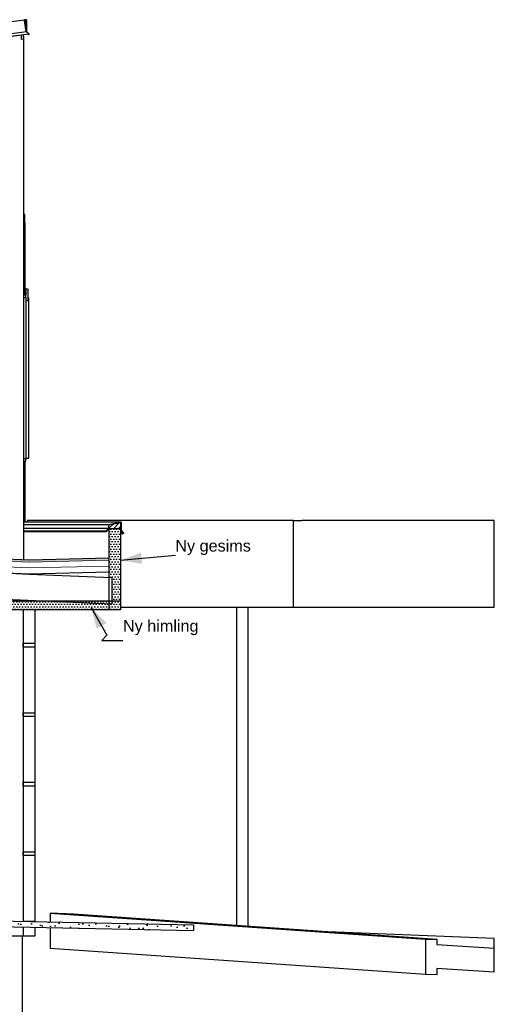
# Model space of a CAD drawing. Header units: millimetres. Extents: x -82116 to -57126, y -2070 to 13065.
# Tile 74 of 74: x -61224 to -57126, y 3062 to 11565. Entities that reach past the tile are written whole.
import ezdxf

# ---------------------------------------------------------------- set-up
doc = ezdxf.new("R2010")
doc.units = ezdxf.units.MM
doc.header["$LTSCALE"] = 0.5
doc.header["$MEASUREMENT"] = 0
doc.linetypes.add('PLINE', pattern=[0])
for name, color, linetype in [('216- Direkte fundamentering', 7, 'Continuous'), ('222- Søyler (Nye konstruksjoner)', 7, 'Continuous'), ('232- Ikke-bærende yttervegger', 7, 'Continuous'), ('235- Utvendig kledning og overflate(Nye konstruksjoner)', 7, 'Continuous'), ('244- Vinduer_ dører_ foldevegger(Nye konstruksjoner)', 7, 'Continuous'), ('252- Gulv på grunn_ bunnplate', 7, 'Continuous'), ('252- Gulv på grunn_ bunnplate (Skravur)', 7, 'Continuous'), ('256- Faste himlinger og overflatebehandling (Skravur)(Nye konstruksjoner)', 7, 'Continuous'), ('256- Faste himlinger og overflatebehandling(Nye konstruksjoner)', 7, 'Continuous'), ('261- Primærkonstruksjon (tak)', 7, 'Continuous'), ('262- Taktekking (Skravur)(Nye konstruksjoner)', 7, 'Continuous'), ('265- Gesimser_ takrenner og nedløp (Skravur)(Nye konstruksjoner)', 7, 'Continuous'), ('265- Gesimser_ takrenner og nedløp(Nye konstruksjoner)', 7, 'Continuous'), ('286- Baldakiner og skjermtak(Nye konstruksjoner)', 7, 'Continuous'), ('722- Trapper og ramper i terreng(Nye konstruksjoner)', 7, 'Continuous'), ('832- Tekst bygning(Nye konstruksjoner)', 7, 'Continuous')]:
    doc.layers.add(name, color=color, linetype=linetype)
doc.layers.add('262- Taktekking(Nye konstruksjoner)', color=7, linetype='Continuous', lineweight=0)
doc.styles.add('GENERATED_STYLE_3', font='arial.ttf')
doc.dimstyles.new('GENERATED_STYLE__2', dxfattribs={"dimtxt": 0.18, "dimasz": 182.4, "dimexe": 0.18, "dimexo": 0.0625, "dimgap": 0, "dimtad": 0, "dimtih": 1, "dimtoh": 1, "dimdec": 4, "dimzin": 0, "dimdsep": 46, "dimcen": 0.09, "dimadec": 0, "dimazin": 0, "dimtfac": 1, "dimtdec": 4, "dimtmove": 0, "dimatfit": 3, "dimldrblk": 'ARROWHEAD_5', "dimfxl": 1, "dimtolj": 1, "dimtzin": 0, "dimarcsym": 0})
pattern_1 = [(0, (0, 0), (0, 43.30127), [0, -25]), (0, (12.5, 21.65), (0, 43.30127), [0, -25])]
pattern_2 = [(45, (0, 0), (-79.54951, 79.54951), []), (45, (-26.52, 26.52), (-79.54951, 79.54951), [])]

# ---------------------------------------------------------------- blocks, each defined once
blk = doc.blocks.new('ARROWHEAD_5')
at = {"linetype": 'Continuous'}
blk.add_hatch(color=256, dxfattribs=at).paths.add_polyline_path([(-1, 0.2679), (0, 0), (-1, -0.2679)])
blk.add_line((0, 0), (-1, 0), dxfattribs=at)

msp = doc.modelspace()

# ---------------------------------------------------------------- hatches: boundary and pattern name
at = {"layer": '252- Gulv på grunn_ bunnplate (Skravur)', "linetype": 'Continuous'}
h = msp.add_hatch(dxfattribs=at)
h.set_pattern_fill('Naturstein', color=256, style=0, pattern_type=2)
h.set_pattern_definition([(45, (0, 175), (-55.68466, 55.68466), [0, -52.5, 0, -78.75]), (110, (175, 175), (74.00079, 26.93409), [0, -38.5, 0, -66.5])])
h.paths.add_polyline_path([(-59723.2, 3750), (-63243.2, 3820), (-63243.2, 3770), (-59723.2, 3700)])
at = {"layer": '256- Faste himlinger og overflatebehandling (Skravur)(Nye konstruksjoner)', "linetype": 'Continuous'}
h = msp.add_hatch(dxfattribs=at)
h.set_pattern_fill('Prikker_tett', color=256, style=0, pattern_type=2)
h.set_pattern_definition(pattern_1)
h.paths.add_polyline_path([(-61378.2, 6545), (-61378.2, 6470), (-60353.2, 6470), (-60353.2, 6545)])
at = {"layer": '262- Taktekking (Skravur)(Nye konstruksjoner)', "linetype": 'Continuous'}
for points in [[(-64143.2, 7031.5), (-64143.2, 7029.5), (-61143.2, 6898.5), (-61143.2, 6900.5)], [(-60453.2, 6917.7), (-61143.2, 6900.4), (-61143.2, 6898.4), (-60453.2, 6915.7)]]:
    msp.add_hatch(color=256, dxfattribs=at).paths.add_polyline_path(points)
h = msp.add_hatch(dxfattribs=at)
h.set_pattern_fill('Prikker_tett', color=256, style=0, pattern_type=2)
h.set_pattern_definition(pattern_1)
h.paths.add_polyline_path([(-64143.2, 6909.4), (-61143.2, 6778.4), (-61143.2, 6780.4), (-64143.2, 6911.4)])
h = msp.add_hatch(dxfattribs=at)
h.set_pattern_fill('Prikker_tett', color=256, style=0, pattern_type=2)
h.set_pattern_definition(pattern_1)
h.paths.add_polyline_path([(-61143.2, 6778.4), (-60455.4, 6795.6), (-60455.4, 6797.6), (-61143.2, 6780.4)])
at = {"layer": '262- Taktekking(Nye konstruksjoner)', "linetype": 'Continuous'}
for points in [[(-64143.2, 7029.5), (-64143.2, 7011.5), (-61143.2, 6880.5), (-61143.2, 6898.5)], [(-60453.2, 6915.7), (-61143.2, 6898.4), (-61143.2, 6880.4), (-60453.5, 6897.7)]]:
    msp.add_hatch(color=256, dxfattribs=at).paths.add_polyline_path(points)
at = {"layer": '265- Gesimser_ takrenner og nedløp (Skravur)(Nye konstruksjoner)', "linetype": 'Continuous'}
h = msp.add_hatch(dxfattribs=at)
h.set_pattern_fill('Skrålinjer_4', color=256, style=0, pattern_type=2)
h.set_pattern_definition(pattern_2)
h.paths.add_polyline_path([(-60478.5, 7148.4), (-60477.8, 7146.7), (-60476, 7145.9), (-60474.3, 7146.7), (-60475.7, 7148.1), (-60476.4, 7148.8), (-60477.8, 7150.2)])
h = msp.add_hatch(dxfattribs=at)
h.set_pattern_fill('Skrålinjer_4', color=256, style=0, pattern_type=2)
h.set_pattern_definition(pattern_2)
h.paths.add_polyline_path([(-60477.8, 7150.2), (-60476.4, 7148.8), (-60455.2, 7170), (-60457.2, 7170.8)])
h = msp.add_hatch(dxfattribs=at)
h.set_pattern_fill('Skrålinjer_4', color=256, style=0, pattern_type=2)
h.set_pattern_definition(pattern_2)
h.paths.add_polyline_path([(-60475.7, 7148.1), (-60474.3, 7146.7), (-60463.6, 7157.3), (-60465.1, 7158.7)])
h = msp.add_hatch(dxfattribs=at)
h.set_pattern_fill('Skrålinjer_4', color=256, style=0, pattern_type=2)
h.set_pattern_definition(pattern_2)
h.paths.add_polyline_path([(-60349.2, 7224.9), (-60457.2, 7203.3), (-60455.2, 7201.6), (-60351.2, 7222.4)])
h = msp.add_hatch(dxfattribs=at)
h.set_pattern_fill('Skrålinjer_4', color=256, style=0, pattern_type=2)
h.set_pattern_definition(pattern_2)
h.paths.add_polyline_path([(-60455.2, 7201.6), (-60457.2, 7203.3), (-60457.2, 7170.8), (-60455.2, 7170)])
for points in [[(-60351.2, 7222.4), (-60455.2, 7201.6), (-60453.2, 7200), (-60353.2, 7220)], [(-60455.2, 7201.6), (-60455.2, 7170), (-60453.2, 7170), (-60453.2, 7200)], [(-60353.2, 7170), (-60353.2, 7152), (-60351.2, 7152), (-60351.2, 7222.4), (-60353.2, 7220)]]:
    msp.add_hatch(color=256, dxfattribs=at).paths.add_polyline_path(points)
h = msp.add_hatch(dxfattribs=at)
h.set_pattern_fill('Skrålinjer_1', color=256, style=0, pattern_type=2)
h.set_pattern_definition([(45, (0, 0), (-21.213203, 21.213203), [])])
h.paths.add_polyline_path([(-60453.2, 7170), (-60353.2, 7170), (-60353.2, 7220), (-60453.2, 7200)])
h = msp.add_hatch(dxfattribs=at)
h.set_pattern_fill('Prikker_tett', color=256, style=0, pattern_type=2)
h.set_pattern_definition(pattern_1)
h.paths.add_polyline_path([(-60453.2, 7170), (-60453.2, 6748.3), (-60428.2, 6747.2), (-60428.2, 6545), (-60353.2, 6545), (-60353.2, 7170)])
h = msp.add_hatch(dxfattribs=at)
h.set_pattern_fill('Skrålinjer_4', color=256, style=0, pattern_type=2)
h.set_pattern_definition(pattern_2)
h.paths.add_polyline_path([(-60349.2, 7224.9), (-60351.2, 7222.4), (-60351.2, 7152), (-60349.2, 7152.8)])
h = msp.add_hatch(dxfattribs=at)
h.set_pattern_fill('Skrålinjer_4', color=256, style=0, pattern_type=2)
h.set_pattern_definition(pattern_2)
h.paths.add_polyline_path([(-60349.2, 7152.8), (-60351.2, 7152), (-60329.9, 7130.8), (-60328.5, 7132.2)])
h = msp.add_hatch(dxfattribs=at)
h.set_pattern_fill('Skrålinjer_4', color=256, style=0, pattern_type=2)
h.set_pattern_definition(pattern_2)
h.paths.add_polyline_path([(-60341.3, 7140.7), (-60342.7, 7139.3), (-60332.1, 7128.7), (-60330.7, 7130.1)])
h = msp.add_hatch(dxfattribs=at)
h.set_pattern_fill('Skrålinjer_4', color=256, style=0, pattern_type=2)
h.set_pattern_definition(pattern_2)
h.paths.add_polyline_path([(-60332.1, 7128.7), (-60330.3, 7127.9), (-60328.5, 7128.7), (-60327.8, 7130.4), (-60328.5, 7132.2), (-60329.9, 7130.8), (-60330.7, 7130.1)])

# ---------------------------------------------------------------- linework, layer by layer
at = {"layer": '216- Direkte fundamentering', "linetype": 'PLINE'}
msp.add_line((-61203.2, 3650), (-61203.2, 2350), dxfattribs=at)
at = {"layer": '222- Søyler (Nye konstruksjoner)', "linetype": 'PLINE'}
for p, q in [((-59350.4, 3742.2), (-59350.4, 6490)), ((-59250.4, 3735.2), (-59250.4, 6490))]:
    msp.add_line(p, q, dxfattribs=at)
at = {"layer": '232- Ikke-bærende yttervegger', "linetype": 'PLINE'}
for p, q in [((-61193.2, 6470), (-61193.2, 3779.2)), ((-61193.2, 3729.2), (-61193.2, 3650)), ((-61193.2, 3650), (-61303.2, 3650))]:
    msp.add_line(p, q, dxfattribs=at)
at = {"layer": '235- Utvendig kledning og overflate(Nye konstruksjoner)', "linetype": 'PLINE'}
for p, q in [((-61209.2, 11393.4), (-61209.2, 11431.7)), ((-61190.2, 11419.2), (-61190.2, 11395.9)), ((-61190.2, 11395.9), (-61190.2, 6902.6)), ((-60478.5, 7148.4), (-60477.8, 7146.7)), ((-60477.8, 7150.2), (-60476.4, 7148.8)), ((-60477.8, 7146.7), (-60476, 7145.9)), ((-60455.2, 7170), (-60476.4, 7148.8)), ((-60476.4, 7148.8), (-60475.7, 7148.1)), ((-60465.1, 7158.7), (-60475.7, 7148.1)), ((-60475.7, 7148.1), (-60474.3, 7146.7)), ((-60465.1, 7158.7), (-60463.6, 7157.3)), ((-60349.2, 7224.9), (-60457.2, 7203.3)), ((-60457.2, 7203.3), (-60457.2, 7170.8)), ((-60457.2, 7203.3), (-60455.2, 7201.6)), ((-60457.2, 7170.8), (-60455.2, 7170)), ((-60351.2, 7152), (-60353.2, 7152)), ((-60349.2, 7224.9), (-60351.2, 7222.4)), ((-60351.2, 7222.4), (-60351.2, 7152)), ((-60349.2, 7152.8), (-60351.2, 7152)), ((-60351.2, 7152), (-60329.9, 7130.8)), ((-60349.2, 7224.9), (-60349.2, 7152.8)), ((-60341.3, 7140.7), (-60342.7, 7139.3)), ((-60341.3, 7140.7), (-60330.7, 7130.1)), ((-60330.7, 7130.1), (-60332.1, 7128.7)), ((-60329.9, 7130.8), (-60330.7, 7130.1)), ((-60328.5, 7128.7), (-60330.3, 7127.9)), ((-60328.5, 7132.2), (-60329.9, 7130.8)), ((-60327.8, 7130.4), (-60328.5, 7128.7)), ((-61209.2, 6545), (-61209.2, 6556.1))]:
    msp.add_line(p, q, dxfattribs=at)
at = {"layer": '235- Utvendig kledning og overflate(Nye konstruksjoner)', "linetype": 'PLINE', "flags": 128}
for points in [[(-60457.2, 7170.8), (-60477.8, 7150.2), (-60478.5, 7148.4)], [(-60463.6, 7157.3), (-60474.3, 7146.7), (-60476, 7145.9)], [(-60349.2, 7152.8), (-60328.5, 7132.2), (-60327.8, 7130.4)], [(-60342.7, 7139.3), (-60332.1, 7128.7), (-60330.3, 7127.9)]]:
    msp.add_lwpolyline(points, dxfattribs=at)
at = {"layer": '244- Vinduer_ dører_ foldevegger(Nye konstruksjoner)', "linetype": 'PLINE'}
for p, q in [((-61181.2, 9883.2), (-61190.2, 9884.8)), ((-61181.2, 9786.8), (-61181.2, 9883.2)), ((-61190.2, 9786.8), (-61181.2, 9786.8)), ((-61181.2, 9809.8), (-61179.2, 9809.8)), ((-61176.2, 9806.8), (-61181.2, 9806.8)), ((-61181.2, 9786.8), (-61176.2, 9786.8)), ((-61179.2, 9809.8), (-61179.2, 9786.8)), ((-61176.2, 9786.8), (-61176.2, 9806.8)), ((-61176.2, 9241), (-61176.2, 9786.8)), ((-61171.2, 9241), (-61190.2, 9241)), ((-61190.2, 9210), (-61184.2, 9210)), ((-61171.2, 9187), (-61190.2, 9187)), ((-61184.2, 9210), (-61184.2, 9235)), ((-61184.2, 9235), (-61171.2, 9235)), ((-61176.2, 9187), (-61176.2, 9235)), ((-61151.2, 9237.5), (-61171.2, 9241)), ((-61171.2, 9241), (-61171.2, 9235)), ((-61171.2, 9235), (-61171.2, 9187)), ((-61171.2, 9167), (-61171.2, 9187)), ((-61151.2, 9141), (-61151.2, 9237.5)), ((-61190.2, 9167), (-61171.2, 9167)), ((-61171.2, 9167), (-61171.2, 7773)), ((-61171.2, 9141), (-61151.2, 9141)), ((-61151.2, 9164), (-61149.2, 9164)), ((-61146.2, 9161), (-61151.2, 9161)), ((-61151.2, 9141), (-61146.2, 9141)), ((-61149.2, 9164), (-61149.2, 9141)), ((-61146.2, 9141), (-61146.2, 9161)), ((-61146.2, 7779), (-61146.2, 9141)), ((-61171.2, 7773), (-61190.2, 7773)), ((-61190.2, 7753), (-61171.2, 7753)), ((-61176.2, 7224.9), (-61176.2, 7753)), ((-61171.2, 7779), (-61146.2, 7779)), ((-61171.2, 7753), (-61171.2, 7773)), ((-61220.2, 6556.6), (-61220.2, 6545))]:
    msp.add_line(p, q, dxfattribs=at)
at = {"layer": '252- Gulv på grunn_ bunnplate', "linetype": 'PLINE'}
for p, q in [((-63243.2, 3820), (-59723.2, 3750)), ((-63243.2, 3770), (-59723.2, 3700)), ((-59723.2, 3750), (-59723.2, 3700))]:
    msp.add_line(p, q, dxfattribs=at)
at = {"layer": '256- Faste himlinger og overflatebehandling(Nye konstruksjoner)', "linetype": 'PLINE'}
for p, q in [((-60353.2, 6545), (-61378.2, 6545)), ((-60453.2, 6470), (-61378.2, 6470)), ((-60353.2, 6470), (-60453.2, 6470))]:
    msp.add_line(p, q, dxfattribs=at)
at = {"layer": '261- Primærkonstruksjon (tak)', "linetype": 'PLINE'}
for p, q in [((-64143.2, 6909.4), (-61143.2, 6778.4)), ((-61143.2, 6778.4), (-60428.2, 6747.2)), ((-60428.2, 6747.2), (-60428.2, 6522)), ((-64193.2, 6686.4), (-60428.2, 6522))]:
    msp.add_line(p, q, dxfattribs=at)
at = {"layer": '262- Taktekking(Nye konstruksjoner)', "linetype": 'PLINE'}
for p, q in [((-60351.2, 7222.4), (-60455.2, 7201.6)), ((-60455.2, 7201.6), (-60455.2, 7170)), ((-60455.2, 7201.6), (-60453.2, 7200)), ((-60453.2, 7170), (-60455.2, 7170)), ((-60353.2, 7220), (-60453.2, 7200)), ((-60453.2, 7200), (-60453.2, 7170)), ((-60351.2, 7222.4), (-60353.2, 7220)), ((-64143.2, 7031.5), (-61143.2, 6900.5)), ((-64143.2, 7029.5), (-61143.2, 6898.5)), ((-64143.2, 7011.5), (-61143.2, 6880.5)), ((-64143.2, 6961.4), (-61143.2, 6830.5)), ((-64143.2, 6911.4), (-61143.2, 6780.4)), ((-60453.2, 6917.7), (-61143.2, 6900.4)), ((-60453.2, 6915.7), (-61143.2, 6898.4)), ((-61143.2, 6900.5), (-61143.2, 6900.4)), ((-61143.2, 6898.5), (-61143.2, 6898.4)), ((-60453.5, 6897.7), (-61143.2, 6880.4)), ((-61143.2, 6880.5), (-61143.2, 6880.4)), ((-60454.5, 6847.6), (-61143.2, 6830.4)), ((-61143.2, 6830.5), (-61143.2, 6830.4)), ((-60455.4, 6797.6), (-61143.2, 6780.4)), ((-60455.4, 6795.6), (-61143.2, 6778.4))]:
    msp.add_line(p, q, dxfattribs=at)
at = {"layer": '262- Taktekking(Nye konstruksjoner)', "linetype": 'PLINE', "flags": 128}
msp.add_lwpolyline([(-60453.2, 6917.7), (-60453.2, 6915.7), (-60453.5, 6897.7), (-60454.5, 6847.6), (-60455.4, 6797.6), (-60455.4, 6795.6)], dxfattribs=at)
at = {"layer": '265- Gesimser_ takrenner og nedløp(Nye konstruksjoner)', "linetype": 'PLINE'}
for p, q in [((-75568.2, 9671.5), (-61182.1, 11565.5)), ((-61188.9, 11564.6), (-61189, 11564.5)), ((-61188.5, 11564.6), (-61188.9, 11564.6)), ((-61181.9, 11564.6), (-61182.1, 11565.5)), ((-61181.7, 11562.6), (-61181.9, 11564.6)), ((-61164.2, 11564.6), (-61181.9, 11564.6)), ((-61164.2, 11460.4), (-61164.2, 11564.6)), ((-61181.3, 11559.4), (-61181.7, 11562.6)), ((-61181.7, 11562.6), (-61166.2, 11562.6)), ((-61173.6, 11500.9), (-61181.3, 11559.4)), ((-61170.7, 11554.7), (-61181.3, 11559.4)), ((-61172.6, 11553.3), (-61181, 11557.1)), ((-61175.9, 11518.8), (-61168.2, 11519.8)), ((-61173.6, 11500.9), (-61168.2, 11501.7)), ((-61168.5, 11462.1), (-61173.6, 11500.9)), ((-61168.2, 11519.8), (-61172.6, 11553.3)), ((-61166.2, 11519.9), (-61170.7, 11554.7)), ((-61168.2, 11501.7), (-61168.2, 11519.8)), ((-61168.2, 11501.7), (-61168.2, 11461.9)), ((-61166.2, 11562.6), (-61166.2, 11519.9)), ((-61166.2, 11519.9), (-61166.2, 11460.4)), ((-75568.2, 9566.4), (-61168.5, 11462.1)), ((-75568.2, 9545.6), (-61144.4, 11444.5)), ((-61145.7, 11440), (-75568.2, 9541.3)), ((-61190.2, 11395.9), (-61209.2, 11393.4)), ((-61190.2, 11419.2), (-61192.1, 11433.9)), ((-61190.2, 11419.2), (-61190.2, 11434.2)), ((-61187.1, 11396.3), (-61190.2, 11419.2)), ((-61187.1, 11396.3), (-61190.2, 11395.9)), ((-61168.2, 11461.9), (-61168.5, 11462.1)), ((-61158.9, 11455.1), (-61168.2, 11461.9)), ((-61158.9, 11455.1), (-61164.2, 11460.4)), ((-61144.4, 11444.5), (-61158.9, 11455.1)), ((-61150.3, 11439.4), (-61147.1, 11436.2)), ((-61145.7, 11437.6), (-61147.8, 11439.7)), ((-61147.1, 11436.2), (-61145.3, 11435.5)), ((-61146.5, 11439.9), (-61144.9, 11438.3)), ((-61145.7, 11440), (-61144.5, 11440.7)), ((-61144.9, 11438.3), (-61145.7, 11437.6)), ((-61145.3, 11435.5), (-61143.5, 11436.2)), ((-61144.5, 11440.7), (-61144, 11441)), ((-61143.5, 11439.7), (-61144.5, 11440.7)), ((-61143.4, 11442.8), (-61144.4, 11444.5)), ((-61144, 11441), (-61143.4, 11442.8)), ((-61142.8, 11438), (-61143.5, 11439.7)), ((-61143.5, 11436.2), (-61142.8, 11438)), ((-60349.2, 7224.9), (-61190.2, 7224.9)), ((-60457.2, 7203.3), (-61190.2, 7203.3)), ((-60457.2, 7170.8), (-61190.2, 7170.8)), ((-61190.2, 7150.2), (-60477.8, 7150.2)), ((-61190.2, 7145.9), (-60476, 7145.9)), ((-60466.5, 7158.7), (-60465.1, 7158.7)), ((-60453.2, 7170), (-60453.2, 6470)), ((-60353.2, 7170), (-60453.2, 7170)), ((-60353.2, 7220), (-60353.2, 7170)), ((-60353.2, 7170), (-60353.2, 7152)), ((-60353.2, 7152), (-60353.2, 6545)), ((-60353.2, 7140.7), (-60341.3, 7140.7)), ((-60353.2, 7139.3), (-60342.7, 7139.3)), ((-60353.2, 7128.7), (-60332.1, 7128.7)), ((-60353.2, 7127.9), (-60330.3, 7127.9)), ((-60331.4, 7130.8), (-60329.9, 7130.8)), ((-61193.2, 6555.4), (-61193.2, 6545)), ((-61093.2, 6551), (-61093.2, 6545)), ((-61093.2, 6470), (-61093.2, 6180)), ((-60353.2, 6545), (-60353.2, 6470)), ((-61193.1, 6180), (-61191.1, 6180)), ((-61193.1, 6150), (-61193.1, 6180)), ((-61193.1, 6150), (-61191.1, 6150)), ((-61191.1, 6180), (-61143.1, 6180)), ((-61191.1, 6150), (-61191.1, 6180)), ((-61191.1, 6150), (-61143.1, 6150)), ((-61143.1, 6180), (-61123.2, 6180)), ((-61143.1, 6150), (-61123.2, 6150)), ((-61123.2, 6180), (-61106.3, 6180)), ((-61123.2, 6150), (-61106.3, 6150)), ((-61106.3, 6180), (-61095, 6180)), ((-61106.3, 6150), (-61095, 6150)), ((-61095, 6180), (-61091.1, 6180)), ((-61095, 6150), (-61091.1, 6150)), ((-61093.2, 6150), (-61093.2, 5580)), ((-61091.1, 6150), (-61091.1, 6180)), ((-61193.1, 5580), (-61191.1, 5580)), ((-61193.1, 5550), (-61193.1, 5580)), ((-61193.1, 5550), (-61191.1, 5550)), ((-61191.1, 5580), (-61143.1, 5580)), ((-61191.1, 5550), (-61191.1, 5580)), ((-61191.1, 5550), (-61143.1, 5550)), ((-61143.1, 5580), (-61123.2, 5580)), ((-61143.1, 5550), (-61123.2, 5550)), ((-61123.2, 5580), (-61106.3, 5580)), ((-61123.2, 5550), (-61106.3, 5550)), ((-61106.3, 5580), (-61095, 5580)), ((-61106.3, 5550), (-61095, 5550)), ((-61095, 5580), (-61091.1, 5580)), ((-61095, 5550), (-61091.1, 5550)), ((-61093.2, 5550), (-61093.2, 4980)), ((-61091.1, 5550), (-61091.1, 5580)), ((-61193.1, 4980), (-61191.1, 4980)), ((-61193.1, 4950), (-61193.1, 4980)), ((-61193.1, 4950), (-61191.1, 4950)), ((-61191.1, 4980), (-61143.1, 4980)), ((-61191.1, 4950), (-61191.1, 4980)), ((-61191.1, 4950), (-61143.1, 4950)), ((-61143.1, 4980), (-61123.2, 4980)), ((-61143.1, 4950), (-61123.2, 4950)), ((-61123.2, 4980), (-61106.3, 4980)), ((-61123.2, 4950), (-61106.3, 4950)), ((-61106.3, 4980), (-61095, 4980)), ((-61106.3, 4950), (-61095, 4950)), ((-61095, 4980), (-61091.1, 4980)), ((-61095, 4950), (-61091.1, 4950)), ((-61093.2, 4950), (-61093.2, 4380)), ((-61091.1, 4950), (-61091.1, 4980)), ((-61193.1, 4380), (-61191.1, 4380)), ((-61193.1, 4350), (-61193.1, 4380)), ((-61193.1, 4350), (-61191.1, 4350)), ((-61191.1, 4380), (-61143.1, 4380)), ((-61191.1, 4350), (-61191.1, 4380)), ((-61191.1, 4350), (-61143.1, 4350)), ((-61143.1, 4380), (-61123.2, 4380)), ((-61143.1, 4350), (-61123.2, 4350)), ((-61123.2, 4380), (-61106.3, 4380)), ((-61123.2, 4350), (-61106.3, 4350)), ((-61106.3, 4380), (-61095, 4380)), ((-61106.3, 4350), (-61095, 4350)), ((-61095, 4380), (-61091.1, 4380)), ((-61095, 4350), (-61091.1, 4350)), ((-61093.2, 4350), (-61093.2, 3780)), ((-61091.1, 4350), (-61091.1, 4380)), ((-61193.1, 3780), (-61191.1, 3780)), ((-61193.1, 3779.2), (-61193.1, 3780)), ((-61191.1, 3780), (-61143.1, 3780)), ((-61191.1, 3779.2), (-61191.1, 3780)), ((-61143.1, 3780), (-61123.2, 3780)), ((-61123.2, 3780), (-61106.3, 3780)), ((-61106.3, 3780), (-61095, 3780)), ((-61095, 3780), (-61091.1, 3780)), ((-61091.1, 3777.2), (-61091.1, 3780)), ((-61093.2, 3727.2), (-61093.2, 3650)), ((-61189.4, 3650), (-61193.2, 3650)), ((-61178.5, 3650), (-61189.4, 3650)), ((-61162.3, 3650), (-61178.5, 3650)), ((-61143.2, 3650), (-61162.3, 3650)), ((-61124, 3650), (-61143.2, 3650)), ((-61107.8, 3650), (-61124, 3650)), ((-61097, 3650), (-61107.8, 3650)), ((-61093.2, 3650), (-61097, 3650))]:
    msp.add_line(p, q, dxfattribs=at)
at = {"layer": '286- Baldakiner og skjermtak(Nye konstruksjoner)', "linetype": 'PLINE'}
for p, q in [((-58860.4, 7240), (-61159.8, 7240)), ((-61159.8, 7240), (-61159.8, 7224.9)), ((-58860.4, 7240), (-58787.2, 7240)), ((-58860.4, 6490), (-58860.4, 7240)), ((-57126.3, 7240), (-58787.2, 7240)), ((-57126.3, 6490), (-57126.3, 7240)), ((-58860.4, 6490), (-60353.2, 6490)), ((-58787.2, 6490), (-58860.4, 6490)), ((-57126.3, 6490), (-58787.2, 6490))]:
    msp.add_line(p, q, dxfattribs=at)
at = {"layer": '722- Trapper og ramper i terreng(Nye konstruksjoner)', "linetype": 'PLINE'}
for p, q in [((-60962.2, 3848.8), (-57721.2, 3623.9)), ((-60759.8, 3839.9), (-60962.2, 3848.8)), ((-60962.2, 3848.8), (-60962.2, 3774.6)), ((-57621, 3622.2), (-60759.8, 3839.9)), ((-60962.2, 3724.6), (-60962.2, 3544.7)), ((-57126.3, 3631.6), (-58634.5, 3692.5)), ((-57721.2, 3623.9), (-57621, 3622.2)), ((-57721.2, 3623.9), (-57721.2, 3319.8)), ((-57621.4, 3578.5), (-57126.3, 3546.9)), ((-57621, 3578.5), (-57621, 3622.2)), ((-57126.3, 3546.9), (-57126.3, 3631.6)), ((-57721.2, 3319.8), (-60962.2, 3544.7)), ((-57126.3, 3339.4), (-57126.3, 3546.9)), ((-57621, 3318.1), (-57721.2, 3319.8)), ((-57126.3, 3339.4), (-57621.4, 3370.9)), ((-57621, 3318.1), (-57621, 3370.9))]:
    msp.add_line(p, q, dxfattribs=at)

# ---------------------------------------------------------------- texts
at = {"layer": '832- Tekst bygning(Nye konstruksjoner)', "linetype": 'Continuous', "char_height": 100, "attachment_point": 7, "style": 'GENERATED_STYLE_3'}
for s, insert in [('\\A1;{\\pql;\\fArial|b0|i0|c0|p0;\\W1.000000;Ny \\fArial|b0|i0|c0|p0;\\W1.000000;gesims}', (-59880.2, 6942.3)), ('\\A1;{\\pql;\\fArial|b0|i0|c0|p0;\\W1.000000;Ny\\fArial|b0|i0|c0|p0;\\W1.000000; himling}', (-60332.3, 6250.2))]:
    msp.add_mtext(s, dxfattribs=dict(at, insert=insert))

# ---------------------------------------------------------------- leaders
at = {"layer": '832- Tekst bygning(Nye konstruksjoner)', "linetype": 'PLINE', "annotation_type": 0, "has_hookline": 1, "hookline_direction": 0}
for points, text_width in [([(-60353.2, 6896.9), (-59880.2, 6942.3)], 635.5), ([(-60607.1, 6490), (-60471.4, 6250.2), (-60514.7, 6204.8), (-60332.3, 6204.8)], 631.6)]:
    msp.add_leader(points, dimstyle='GENERATED_STYLE__2', dxfattribs=dict(at, text_width=text_width))

doc.saveas('drawing.dxf')
